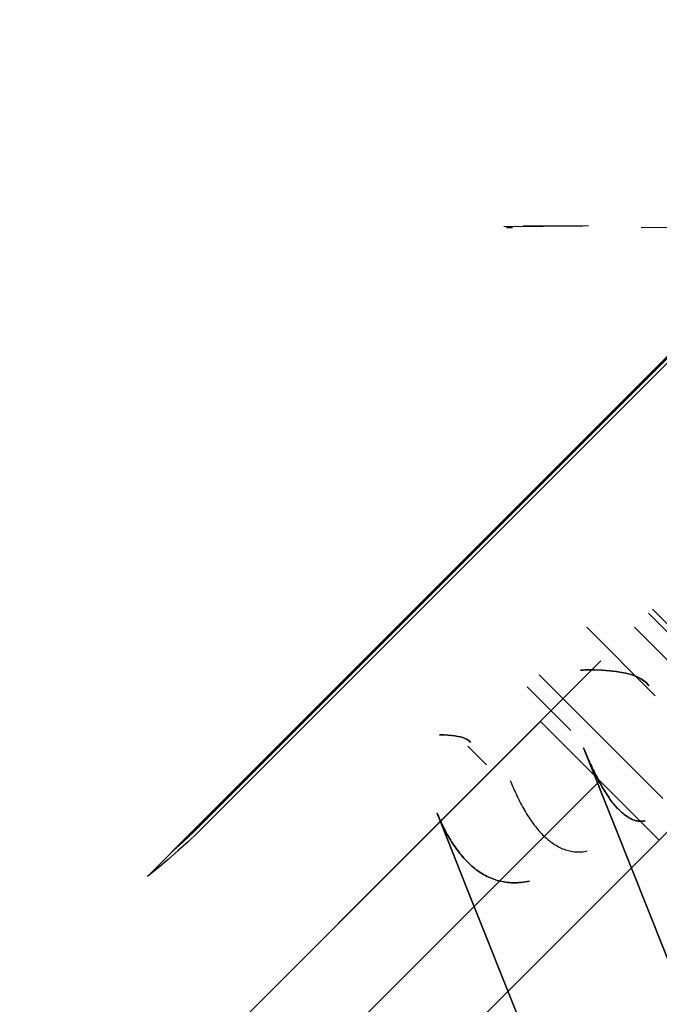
# Model space of a CAD drawing. Header units: millimetres. Extents: x -1690 to 192, y -898 to 54.
# Tile 80 of 256: x -1647.18 to -1641.47, y -10.48 to -1.7. Entities that reach past the tile are written whole.
import ezdxf

# ---------------------------------------------------------------- set-up
doc = ezdxf.new("R2010")
doc.units = ezdxf.units.MM
doc.header["$MEASUREMENT"] = 0
doc.layers.add('OVIDIO 186x93x72h', color=7, linetype='Continuous')

msp = doc.modelspace()

# ---------------------------------------------------------------- linework, layer by layer
at = {"layer": 'OVIDIO 186x93x72h', "extrusion": (0.202852, -0.108979, 0.973126)}
for points in [[(-750.5095, 1609.817), (-750.5095, 1449.1612)], [(-750.5095, 1449.1612), (-750.5095, 1609.817)], [(-750.805, 1609.817), (-750.805, 1449.1612)], [(-751.1005, 1609.817), (-751.1005, 1449.1612)], [(-751.1005, 1449.1612), (-751.1005, 1609.817)]]:
    msp.add_lwpolyline(points, dxfattribs=at)
at = {"layer": 'OVIDIO 186x93x72h', "extrusion": (0.235702, -0.235702, 0.942809)}
for points in [[(-1155.0728, 1376.7622), (-1155.0728, 1267.6844)], [(-1156.0215, 1267.6844), (-1156.0215, 1376.7622)], [(-1158.8675, 1267.6844), (-1158.8675, 1376.7622)], [(-1157.9188, 1376.7622), (-1157.9188, 1267.6844)]]:
    msp.add_lwpolyline(points, dxfattribs=at)
at = {"layer": 'OVIDIO 186x93x72h', "extrusion": (0.881185, 0.265561, 0.391139)}
for points in [[(466.3611, 1224.9267), (512.6813, 1285.045)], [(512.6813, 1285.045), (466.3611, 1224.9267)]]:
    msp.add_lwpolyline(points, dxfattribs=at)
at = {"layer": 'OVIDIO 186x93x72h', "extrusion": (0.881208, 0.265507, 0.391124)}
for points in [[(511.857, 1285.5698), (466.2373, 1226.3497)], [(466.2373, 1226.3497), (511.857, 1285.5698)]]:
    msp.add_lwpolyline(points, dxfattribs=at)
at = {"layer": 'OVIDIO 186x93x72h', "extrusion": (0.881274, 0.265352, 0.39108)}
msp.add_lwpolyline([(458.4009, 1206.8695), (502.7138, 1264.4246)], dxfattribs=at)
at = {"layer": 'OVIDIO 186x93x72h', "extrusion": (0.108979, -0.202852, 0.973126)}
for points in [[(-1465.2103, 960.73), (-1465.2103, 800.0741)], [(-1465.2103, 800.0741), (-1465.2103, 960.73)], [(-1464.9149, 960.73), (-1464.9149, 800.0741)], [(-1464.6194, 800.0741), (-1464.6194, 960.73)], [(-1464.6194, 960.73), (-1464.6194, 800.0741)]]:
    msp.add_lwpolyline(points, dxfattribs=at)
at = {"layer": 'OVIDIO 186x93x72h', "extrusion": (0.881275, 0.265352, 0.391079)}
for points in [[(466.2725, 1227.4749), (508.6562, 1282.5243)], [(508.6562, 1282.5243), (466.2725, 1227.4749)], [(466.0933, 1227.6125), (508.4771, 1282.6621)], [(508.4771, 1282.6621), (466.0933, 1227.6125)]]:
    msp.add_lwpolyline(points, dxfattribs=at)
at = {"layer": 'OVIDIO 186x93x72h', "extrusion": (0.046296, -0.021464, 0.998697)}
for points in [[(-670.086, 1436.9399), (-670.086, 1537.4512)], [(-671.5722, 1435.9717), (-671.5722, 1537.2761)]]:
    msp.add_lwpolyline(points, dxfattribs=at)
at = {"layer": 'OVIDIO 186x93x72h', "extrusion": (0.108986, -0.202861, 0.973124)}
for points in [[(-1462.7814, 944.1224), (-1462.7814, 886.7413)], [(-1462.7814, 886.7413), (-1462.7814, 944.1224)]]:
    msp.add_lwpolyline(points, dxfattribs=at)
at = {"layer": 'OVIDIO 186x93x72h', "extrusion": (0.108989, -0.202866, 0.973122)}
for points in [[(-1463.4927, 886.7471), (-1463.4927, 944.1282)], [(-1464.2057, 944.1282), (-1464.2057, 886.7471)], [(-1464.2057, 886.7471), (-1464.2057, 944.1282)]]:
    msp.add_lwpolyline(points, dxfattribs=at)
at = {"layer": 'OVIDIO 186x93x72h', "extrusion": (0.021464, -0.046296, 0.998697)}
for points in [[(-1501.069, 640.8013), (-1501.069, 742.1039)], [(-1502.5549, 641.7651), (-1502.5549, 742.2781)]]:
    msp.add_lwpolyline(points, dxfattribs=at)
at = {"layer": 'OVIDIO 186x93x72h'}
for points in [[(-1646.0377, -9.3353), (-1626.8675, 9.8349)], [(-1627.081, 9.6214), (-1645.8243, -9.1219)], [(-1641.5694, -6.9883), (-1640.5088, -8.049)], [(-1641.5338, -6.9527), (-1640.4731, -8.0133)], [(-1641.5098, -7.7247), (-1642.1199, -7.1146)], [(-1642.1199, -7.1146), (-1641.5098, -7.7247)], [(-1641.4418, -8.641), (-1642.5441, -7.5388)], [(-1642.2617, -8.0333), (-1642.6501, -7.6448)], [(-1651.7966, -17.2155), (-1642.5338, -7.9527)], [(-1642.5338, -7.9527), (-1651.7966, -17.2155)], [(-1641.4731, -9.0133), (-1642.5338, -7.9527)], [(-1642.5338, -7.9527), (-1641.4731, -9.0133)], [(-1643.1804, -8.175), (-1643.0136, -8.3418)], [(-1643.0136, -8.3418), (-1643.1804, -8.175)], [(-1651.2662, -17.7458), (-1642.0034, -8.483)], [(-1650.7359, -18.2761), (-1641.4731, -9.0133)], [(-1641.4731, -9.0133), (-1650.7359, -18.2761)]]:
    msp.add_lwpolyline(points, dxfattribs=at)
at = {"layer": 'OVIDIO 186x93x72h', "extrusion": (0.015219, 0.015219, 0.999768)}
for points in [[(-1651.5653, -16.7909), (-1642.1877, -7.4155)], [(-1650.5047, -17.8517), (-1641.1272, -8.4763)], [(-1651.5652, -16.7909), (-1651.3125, -16.5383)], [(-1651.3125, -16.5383), (-1651.5652, -16.7909)], [(-1651.9895, -16.7908), (-1653.0503, -17.8514)], [(-1653.0503, -17.8514), (-1651.9895, -16.7908)], [(-1651.5652, -16.7909), (-1651.57, -16.7956), (-1651.5749, -16.8001), (-1651.58, -16.8047), (-1651.5852, -16.8091), (-1651.5905, -16.8135), (-1651.596, -16.8177), (-1651.6016, -16.8219), (-1651.6074, -16.826), (-1651.6133, -16.8299), (-1651.6193, -16.8338), (-1651.6255, -16.8375), (-1651.6318, -16.8411), (-1651.6382, -16.8445), (-1651.6448, -16.8479), (-1651.6514, -16.851), (-1651.6582, -16.8541), (-1651.6651, -16.857), (-1651.6721, -16.8597), (-1651.6792, -16.8622), (-1651.6864, -16.8646), (-1651.6936, -16.8668), (-1651.701, -16.8689), (-1651.7084, -16.8707), (-1651.7159, -16.8724), (-1651.7235, -16.8739), (-1651.7311, -16.8751), (-1651.7387, -16.8762), (-1651.7464, -16.8771), (-1651.7541, -16.8778), (-1651.7619, -16.8783), (-1651.7696, -16.8786), (-1651.7774, -16.8787), (-1651.7851, -16.8786), (-1651.7929, -16.8783), (-1651.8006, -16.8778), (-1651.8084, -16.8771), (-1651.816, -16.8762), (-1651.8237, -16.8751), (-1651.8313, -16.8738), (-1651.8389, -16.8724), (-1651.8463, -16.8707), (-1651.8538, -16.8688), (-1651.8611, -16.8668), (-1651.8684, -16.8646), (-1651.8756, -16.8622), (-1651.8826, -16.8596), (-1651.8896, -16.8569), (-1651.8965, -16.854), (-1651.9033, -16.851), (-1651.91, -16.8478), (-1651.9165, -16.8445), (-1651.9229, -16.841), (-1651.9292, -16.8374), (-1651.9354, -16.8337), (-1651.9415, -16.8299), (-1651.9474, -16.8259), (-1651.9531, -16.8218), (-1651.9588, -16.8177), (-1651.9642, -16.8134), (-1651.9696, -16.8091), (-1651.9748, -16.8046), (-1651.9798, -16.8001), (-1651.9847, -16.7955), (-1651.9895, -16.7908)], [(-1651.9895, -16.7908), (-1651.9847, -16.7955), (-1651.9798, -16.8001), (-1651.9748, -16.8046), (-1651.9696, -16.8091), (-1651.9642, -16.8134), (-1651.9588, -16.8177), (-1651.9531, -16.8218), (-1651.9474, -16.8259), (-1651.9415, -16.8299), (-1651.9354, -16.8337), (-1651.9292, -16.8374), (-1651.9229, -16.841), (-1651.9165, -16.8445), (-1651.91, -16.8478), (-1651.9033, -16.851), (-1651.8965, -16.854), (-1651.8896, -16.8569), (-1651.8826, -16.8596), (-1651.8756, -16.8622), (-1651.8684, -16.8646), (-1651.8611, -16.8668), (-1651.8538, -16.8688), (-1651.8463, -16.8707), (-1651.8389, -16.8724), (-1651.8313, -16.8738), (-1651.8237, -16.8751), (-1651.816, -16.8762), (-1651.8084, -16.8771), (-1651.8006, -16.8778), (-1651.7929, -16.8783), (-1651.7851, -16.8786), (-1651.7774, -16.8787), (-1651.7696, -16.8786), (-1651.7619, -16.8783), (-1651.7541, -16.8778), (-1651.7464, -16.8771), (-1651.7387, -16.8762), (-1651.7311, -16.8751), (-1651.7235, -16.8739), (-1651.7159, -16.8724), (-1651.7084, -16.8707), (-1651.701, -16.8689), (-1651.6936, -16.8668), (-1651.6864, -16.8646), (-1651.6792, -16.8622), (-1651.6721, -16.8597), (-1651.6651, -16.857), (-1651.6582, -16.8541), (-1651.6514, -16.851), (-1651.6448, -16.8479), (-1651.6382, -16.8445), (-1651.6318, -16.8411), (-1651.6255, -16.8375), (-1651.6193, -16.8338), (-1651.6133, -16.8299), (-1651.6074, -16.826), (-1651.6016, -16.8219), (-1651.596, -16.8177), (-1651.5905, -16.8135), (-1651.5852, -16.8091), (-1651.58, -16.8047), (-1651.5749, -16.8001), (-1651.57, -16.7956), (-1651.5652, -16.7909)], [(-1651.6761, -17.1043), (-1652.386, -17.814)], [(-1651.141, -17.2152), (-1652.2434, -18.3174)], [(-1653.0503, -17.8514), (-1653.0217, -17.8793), (-1652.9923, -17.9069), (-1652.962, -17.934), (-1652.9308, -17.9606), (-1652.8987, -17.9867), (-1652.8658, -18.0123), (-1652.8321, -18.0374), (-1652.7975, -18.0618), (-1652.762, -18.0855), (-1652.7258, -18.1086), (-1652.6888, -18.1309), (-1652.651, -18.1525), (-1652.6124, -18.1733), (-1652.5731, -18.1933), (-1652.5331, -18.2124), (-1652.4925, -18.2306), (-1652.4511, -18.2479), (-1652.4092, -18.2642), (-1652.3666, -18.2795), (-1652.3236, -18.2939), (-1652.2799, -18.3071), (-1652.2359, -18.3194), (-1652.1913, -18.3305), (-1652.1464, -18.3405), (-1652.1011, -18.3494), (-1652.0555, -18.3571), (-1652.0096, -18.3637), (-1651.9634, -18.3691), (-1651.9171, -18.3733), (-1651.8707, -18.3763), (-1651.8241, -18.3781), (-1651.7775, -18.3787), (-1651.731, -18.3781), (-1651.6844, -18.3763), (-1651.638, -18.3733), (-1651.5916, -18.3691), (-1651.5455, -18.3637), (-1651.4996, -18.3572), (-1651.454, -18.3495), (-1651.4087, -18.3406), (-1651.3638, -18.3306), (-1651.3192, -18.3195), (-1651.2751, -18.3073), (-1651.2315, -18.294), (-1651.1884, -18.2797), (-1651.1459, -18.2643), (-1651.1039, -18.248), (-1651.0626, -18.2308), (-1651.0219, -18.2126), (-1650.9819, -18.1935), (-1650.9426, -18.1735), (-1650.9041, -18.1527), (-1650.8663, -18.1311), (-1650.8292, -18.1088), (-1650.793, -18.0857), (-1650.7576, -18.062), (-1650.723, -18.0376), (-1650.6892, -18.0126), (-1650.6563, -17.987), (-1650.6242, -17.9609), (-1650.593, -17.9342), (-1650.5627, -17.9071), (-1650.5333, -17.8796), (-1650.5047, -17.8517)], [(-1650.5047, -17.8517), (-1650.5333, -17.8796), (-1650.5627, -17.9071), (-1650.593, -17.9342), (-1650.6242, -17.9609), (-1650.6563, -17.987), (-1650.6892, -18.0126), (-1650.723, -18.0376), (-1650.7576, -18.062), (-1650.793, -18.0857), (-1650.8292, -18.1088), (-1650.8663, -18.1311), (-1650.9041, -18.1527), (-1650.9426, -18.1735), (-1650.9819, -18.1935), (-1651.0219, -18.2126), (-1651.0626, -18.2308), (-1651.1039, -18.248), (-1651.1459, -18.2643), (-1651.1884, -18.2797), (-1651.2315, -18.294), (-1651.2751, -18.3073), (-1651.3192, -18.3195), (-1651.3638, -18.3306), (-1651.4087, -18.3406), (-1651.454, -18.3495), (-1651.4996, -18.3572), (-1651.5455, -18.3637), (-1651.5916, -18.3691), (-1651.638, -18.3733), (-1651.6844, -18.3763), (-1651.731, -18.3781), (-1651.7775, -18.3787), (-1651.8241, -18.3781), (-1651.8707, -18.3763), (-1651.9171, -18.3733), (-1651.9634, -18.3691), (-1652.0096, -18.3637), (-1652.0555, -18.3571), (-1652.1011, -18.3494), (-1652.1464, -18.3405), (-1652.1913, -18.3305), (-1652.2359, -18.3194), (-1652.2799, -18.3071), (-1652.3236, -18.2939), (-1652.3666, -18.2795), (-1652.4092, -18.2642), (-1652.4511, -18.2479), (-1652.4925, -18.2306), (-1652.5331, -18.2124), (-1652.5731, -18.1933), (-1652.6124, -18.1733), (-1652.651, -18.1525), (-1652.6888, -18.1309), (-1652.7258, -18.1086), (-1652.762, -18.0855), (-1652.7975, -18.0618), (-1652.8321, -18.0374), (-1652.8658, -18.0123), (-1652.8987, -17.9867), (-1652.9308, -17.9606), (-1652.962, -17.934), (-1652.9923, -17.9069), (-1653.0217, -17.8793), (-1653.0503, -17.8514)]]:
    msp.add_lwpolyline(points, dxfattribs=at)
at = {"layer": 'OVIDIO 186x93x72h', "extrusion": (0.999884, -0.000231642, -0.015217)}
for points in [[(-10.6274, -27.6557), (-3.1701, 462.1775)], [(-11.6878, -27.6395), (-4.2305, 462.1924)], [(-17.6861, -27.7657), (-7.5829, 635.8654)], [(-8.5557, 635.8802), (-18.6595, -27.7843)], [(-18.6595, -27.7843), (-8.5557, 635.8802)], [(-19.1863, -27.7647), (-9.0827, 635.8882)]]:
    msp.add_lwpolyline(points, dxfattribs=at)
at = {"layer": 'OVIDIO 186x93x72h', "extrusion": (-0.707107, 0.707107, 0)}
for points in [[(1167.0701, -2.6264), (1167.0258, -2.6259), (1166.981, -2.6244), (1166.9359, -2.6219), (1166.8904, -2.6183), (1166.8447, -2.6137), (1166.7988, -2.6079), (1166.7526, -2.601), (1166.7062, -2.593), (1166.6597, -2.5839), (1166.6131, -2.5735), (1166.5665, -2.562), (1166.5198, -2.5492), (1166.4732, -2.5353), (1166.4266, -2.5201), (1166.3802, -2.5036), (1166.334, -2.486), (1166.2879, -2.4671), (1166.2421, -2.447), (1166.1967, -2.4256), (1166.1516, -2.403), (1166.1069, -2.3792), (1166.0626, -2.3541), (1166.0189, -2.3279), (1165.9757, -2.3004), (1165.9332, -2.2718), (1165.8912, -2.242), (1165.85, -2.2111), (1165.8095, -2.1791), (1165.7699, -2.146), (1165.731, -2.1119), (1165.693, -2.0768), (1165.6559, -2.0406), (1165.6198, -2.0036), (1165.5847, -1.9656), (1165.5505, -1.9267), (1165.5174, -1.887), (1165.4854, -1.8465), (1165.4545, -1.8053), (1165.4248, -1.7634), (1165.3962, -1.7208), (1165.3687, -1.6777), (1165.3425, -1.6339), (1165.3174, -1.5897), (1165.2936, -1.545), (1165.271, -1.4999), (1165.2496, -1.4544), (1165.2295, -1.4087), (1165.2106, -1.3626), (1165.1929, -1.3163), (1165.1765, -1.2699), (1165.1613, -1.2234), (1165.1473, -1.1767), (1165.1346, -1.1301), (1165.1231, -1.0834), (1165.1127, -1.0368), (1165.1035, -0.9903), (1165.0955, -0.944), (1165.0886, -0.8978), (1165.0829, -0.8518), (1165.0782, -0.8061), (1165.0747, -0.7607), (1165.0721, -0.7156), (1165.0706, -0.6708), (1165.0701, -0.6264)], [(1165.0701, -0.6264), (1165.0706, -0.6708), (1165.0721, -0.7156), (1165.0747, -0.7607), (1165.0782, -0.8061), (1165.0829, -0.8518), (1165.0886, -0.8978), (1165.0955, -0.944), (1165.1035, -0.9903), (1165.1127, -1.0368), (1165.1231, -1.0834), (1165.1346, -1.1301), (1165.1473, -1.1767), (1165.1613, -1.2234), (1165.1765, -1.2699), (1165.1929, -1.3163), (1165.2106, -1.3626), (1165.2295, -1.4087), (1165.2496, -1.4544), (1165.271, -1.4999), (1165.2936, -1.545), (1165.3174, -1.5897), (1165.3425, -1.6339), (1165.3687, -1.6777), (1165.3962, -1.7208), (1165.4248, -1.7634), (1165.4545, -1.8053), (1165.4854, -1.8465), (1165.5174, -1.887), (1165.5505, -1.9267), (1165.5847, -1.9656), (1165.6198, -2.0036), (1165.6559, -2.0406), (1165.693, -2.0768), (1165.731, -2.1119), (1165.7699, -2.146), (1165.8095, -2.1791), (1165.85, -2.2111), (1165.8912, -2.242), (1165.9332, -2.2718), (1165.9757, -2.3004), (1166.0189, -2.3279), (1166.0626, -2.3541), (1166.1069, -2.3792), (1166.1516, -2.403), (1166.1967, -2.4256), (1166.2421, -2.447), (1166.2879, -2.4671), (1166.334, -2.486), (1166.3802, -2.5036), (1166.4266, -2.5201), (1166.4732, -2.5353), (1166.5198, -2.5492), (1166.5665, -2.562), (1166.6131, -2.5735), (1166.6597, -2.5839), (1166.7062, -2.593), (1166.7526, -2.601), (1166.7988, -2.6079), (1166.8447, -2.6137), (1166.8904, -2.6183), (1166.9359, -2.6219), (1166.981, -2.6244), (1167.0258, -2.6259), (1167.0701, -2.6264)], [(1165.0701, -0.6264), (1165.0708, -0.6765), (1165.0727, -0.7267), (1165.0758, -0.7769), (1165.0802, -0.827), (1165.0859, -0.8771), (1165.0929, -0.927), (1165.1011, -0.9767), (1165.1105, -1.0262), (1165.1212, -1.0754), (1165.1331, -1.1243), (1165.1462, -1.1729), (1165.1606, -1.221), (1165.1761, -1.2687), (1165.1927, -1.3158), (1165.2105, -1.3625), (1165.2294, -1.4085), (1165.2494, -1.4539), (1165.2704, -1.4987), (1165.2924, -1.5428), (1165.3155, -1.5861), (1165.3394, -1.6288), (1165.3644, -1.6706), (1165.3901, -1.7116), (1165.4168, -1.7518), (1165.4442, -1.7911), (1165.4725, -1.8295), (1165.5014, -1.867), (1165.5311, -1.9036), (1165.5614, -1.9393), (1165.5924, -1.9741), (1165.6239, -2.0078), (1165.6559, -2.0406), (1165.6887, -2.0727), (1165.7225, -2.1042), (1165.7572, -2.1352), (1165.7929, -2.1655), (1165.8295, -2.1951), (1165.8671, -2.2241), (1165.9055, -2.2523), (1165.9448, -2.2798), (1165.985, -2.3064), (1166.026, -2.3322), (1166.0678, -2.3571), (1166.1104, -2.3811), (1166.1538, -2.4041), (1166.1979, -2.4262), (1166.2426, -2.4472), (1166.2881, -2.4672), (1166.3341, -2.4861), (1166.3807, -2.5038), (1166.4279, -2.5205), (1166.4756, -2.536), (1166.5237, -2.5503), (1166.5722, -2.5634), (1166.6211, -2.5754), (1166.6704, -2.5861), (1166.7199, -2.5955), (1166.7696, -2.6037), (1166.8195, -2.6107), (1166.8696, -2.6163), (1166.9197, -2.6208), (1166.9699, -2.6239), (1167.02, -2.6258), (1167.0701, -2.6264)]]:
    msp.add_lwpolyline(points, dxfattribs=at)
at = {"layer": 'OVIDIO 186x93x72h', "extrusion": (-0.000231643, 0.999884, -0.015217)}
for points in [[(1652.2249, -2.8839), (1642.1215, 660.7499)], [(1642.1215, 660.7499), (1652.2249, -2.8839)], [(1641.6973, 660.7435), (1651.8005, -2.8823)], [(1651.8005, -2.8823), (1641.6973, 660.7435)]]:
    msp.add_lwpolyline(points, dxfattribs=at)
at = {"layer": 'OVIDIO 186x93x72h', "extrusion": (9.85324e-08, -9.85311e-08, 1)}
for points in [[(-1640.6351, -8.1752), (-1641.6958, -7.1146)], [(-1641.6958, -7.1146), (-1640.6351, -8.1752)]]:
    msp.add_lwpolyline(points, dxfattribs=at)
at = {"layer": 'OVIDIO 186x93x72h', "extrusion": (-0.276089, -0.12261, 0.953279)}
for points in [[(-659.6628, -1232.7894), (-659.6628, -1234.2894)], [(-659.6628, -1234.2894), (-659.6628, -1232.7894)], [(-659.6523, -1232.7902), (-659.6523, -1234.2902)], [(-659.5142, -1232.7903), (-659.5142, -1234.2903)], [(-659.0168, -1232.7903), (-659.0168, -1234.2903)], [(-659.0168, -1234.2903), (-659.0168, -1232.7903)], [(-658.0429, -1231.3857), (-658.0429, -1233.7084)]]:
    msp.add_lwpolyline(points, dxfattribs=at)
at = {"layer": 'OVIDIO 186x93x72h', "extrusion": (-0.276197, -0.122706, 0.953236)}
for points in [[(-659.8622, -1232.5426), (-659.8622, -1234.0426)], [(-659.8622, -1234.0426), (-659.8622, -1232.5426)]]:
    msp.add_lwpolyline(points, dxfattribs=at)
at = {"layer": 'OVIDIO 186x93x72h', "extrusion": (-0.276068, -0.12261, 0.953286)}
for points in [[(-659.5145, -1232.8788), (-659.5145, -1234.4702)], [(-659.3591, -1233.2715), (-659.3591, -1234.8139)]]:
    msp.add_lwpolyline(points, dxfattribs=at)
at = {"layer": 'OVIDIO 186x93x72h', "extrusion": (0.871231, 0.386909, 0.302091)}
for points in [[(659.0151, 1088.8776), (659.0329, 1088.875), (659.0507, 1088.872), (659.0685, 1088.8686), (659.0863, 1088.8647), (659.104, 1088.8603), (659.1217, 1088.8556), (659.1393, 1088.8503), (659.1569, 1088.8446), (659.1743, 1088.8385), (659.1916, 1088.832), (659.2088, 1088.825), (659.2258, 1088.8175), (659.2427, 1088.8096), (659.2594, 1088.8013), (659.2758, 1088.7926), (659.2921, 1088.7835), (659.3081, 1088.774), (659.3239, 1088.7641), (659.3394, 1088.7538), (659.3547, 1088.7431), (659.3696, 1088.732), (659.3843, 1088.7207), (659.3986, 1088.7089), (659.4126, 1088.6969), (659.4263, 1088.6845), (659.4396, 1088.6719), (659.4526, 1088.6589), (659.4652, 1088.6457), (659.4775, 1088.6323), (659.4893, 1088.6186), (659.5008, 1088.6046), (659.5119, 1088.5905), (659.5227, 1088.5761), (659.5331, 1088.5614), (659.5433, 1088.5464), (659.5531, 1088.531), (659.5626, 1088.5154), (659.5717, 1088.4995), (659.5804, 1088.4833), (659.5888, 1088.4669), (659.5968, 1088.4502), (659.6044, 1088.4333), (659.6115, 1088.4162), (659.6183, 1088.3989), (659.6246, 1088.3814), (659.6305, 1088.3638), (659.636, 1088.346), (659.641, 1088.328), (659.6456, 1088.3099), (659.6497, 1088.2918), (659.6534, 1088.2735), (659.6566, 1088.2552), (659.6594, 1088.2368), (659.6617, 1088.2184), (659.6635, 1088.2), (659.6649, 1088.1815), (659.6658, 1088.1631), (659.6662, 1088.1447), (659.6663, 1088.1264), (659.6658, 1088.1081), (659.6649, 1088.09), (659.6636, 1088.0719), (659.6619, 1088.0539), (659.6597, 1088.0361)], [(659.6597, 1088.0361), (659.6619, 1088.0539), (659.6636, 1088.0719), (659.6649, 1088.09), (659.6658, 1088.1081), (659.6663, 1088.1264), (659.6662, 1088.1447), (659.6658, 1088.1631), (659.6649, 1088.1815), (659.6635, 1088.2), (659.6617, 1088.2184), (659.6594, 1088.2368), (659.6566, 1088.2552), (659.6534, 1088.2735), (659.6497, 1088.2918), (659.6456, 1088.3099), (659.641, 1088.328), (659.636, 1088.346), (659.6305, 1088.3638), (659.6246, 1088.3814), (659.6183, 1088.3989), (659.6115, 1088.4162), (659.6044, 1088.4333), (659.5968, 1088.4502), (659.5888, 1088.4669), (659.5804, 1088.4833), (659.5717, 1088.4995), (659.5626, 1088.5154), (659.5531, 1088.531), (659.5433, 1088.5464), (659.5331, 1088.5614), (659.5227, 1088.5761), (659.5119, 1088.5905), (659.5008, 1088.6046), (659.4893, 1088.6186), (659.4775, 1088.6323), (659.4652, 1088.6457), (659.4526, 1088.6589), (659.4396, 1088.6719), (659.4263, 1088.6845), (659.4126, 1088.6969), (659.3986, 1088.7089), (659.3843, 1088.7207), (659.3696, 1088.732), (659.3547, 1088.7431), (659.3394, 1088.7538), (659.3239, 1088.7641), (659.3081, 1088.774), (659.2921, 1088.7835), (659.2758, 1088.7926), (659.2594, 1088.8013), (659.2427, 1088.8096), (659.2258, 1088.8175), (659.2088, 1088.825), (659.1916, 1088.832), (659.1743, 1088.8385), (659.1569, 1088.8446), (659.1393, 1088.8503), (659.1217, 1088.8556), (659.104, 1088.8603), (659.0863, 1088.8647), (659.0685, 1088.8686), (659.0507, 1088.872), (659.0329, 1088.875), (659.0151, 1088.8776)]]:
    msp.add_lwpolyline(points, dxfattribs=at)
at = {"layer": 'OVIDIO 186x93x72h', "extrusion": (-0.23831, 0.962875, 0.126807)}
for points in [[(1596.9858, 608.4768), (1595.3201, 607.6234)], [(1595.3201, 607.6234), (1596.9858, 608.4768)]]:
    msp.add_lwpolyline(points, dxfattribs=at)
at = {"layer": 'OVIDIO 186x93x72h', "extrusion": (0.998758, 0.003996, 0.049658)}
for points in [[(-1.067, 742.7402), (-1.1565, 741.6291)], [(-1.1565, 741.6291), (-1.067, 742.7402)]]:
    msp.add_lwpolyline(points, dxfattribs=at)
at = {"layer": 'OVIDIO 186x93x72h', "extrusion": (0.018371, 0.007538, 0.999803)}
for points in [[(616.0098, 1536.0107), (616.0098, 1534.3849)], [(616.0098, 1534.3849), (616.0098, 1536.0107)]]:
    msp.add_lwpolyline(points, dxfattribs=at)
at = {"layer": 'OVIDIO 186x93x72h', "extrusion": (0.871231, 0.38691, 0.30209)}
msp.add_lwpolyline([(659.6631, 1088.0332), (659.6652, 1088.0511), (659.667, 1088.0692), (659.6683, 1088.0874), (659.6691, 1088.1057), (659.6695, 1088.124), (659.6695, 1088.1424), (659.669, 1088.1609), (659.6681, 1088.1794), (659.6667, 1088.1979), (659.6648, 1088.2164), (659.6625, 1088.2349), (659.6597, 1088.2533), (659.6564, 1088.2717), (659.6527, 1088.29), (659.6486, 1088.3082), (659.6439, 1088.3263), (659.6389, 1088.3443), (659.6333, 1088.3622), (659.6274, 1088.3799), (659.621, 1088.3974), (659.6142, 1088.4147), (659.607, 1088.4318), (659.5994, 1088.4488), (659.5913, 1088.4654), (659.5829, 1088.4819), (659.5741, 1088.498), (659.565, 1088.5139), (659.5555, 1088.5295), (659.5456, 1088.5449), (659.5355, 1088.5599), (659.525, 1088.5746), (659.5142, 1088.589), (659.5031, 1088.603), (659.4916, 1088.6169), (659.4798, 1088.6306), (659.4675, 1088.644), (659.4549, 1088.6571), (659.442, 1088.6701), (659.4286, 1088.6827), (659.415, 1088.695), (659.4009, 1088.707), (659.3866, 1088.7187), (659.372, 1088.7301), (659.357, 1088.7411), (659.3418, 1088.7518), (659.3263, 1088.7621), (659.3105, 1088.772), (659.2944, 1088.7815), (659.2782, 1088.7906), (659.2617, 1088.7993), (659.245, 1088.8076), (659.2281, 1088.8155), (659.2111, 1088.8229), (659.1939, 1088.8299), (659.1765, 1088.8365), (659.159, 1088.8426), (659.1415, 1088.8483), (659.1238, 1088.8535), (659.106, 1088.8583), (659.0883, 1088.8627), (659.0704, 1088.8666), (659.0526, 1088.87), (659.0347, 1088.873), (659.0168, 1088.8755)], dxfattribs=at)
at = {"layer": 'OVIDIO 186x93x72h', "extrusion": (-0.000995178, 0.999995, 0.002882)}
for points in [[(1642.838, 664.5757), (1642.7847, 664.4216)], [(1641.6363, 665.1801), (1640.9627, 663.2293)]]:
    msp.add_lwpolyline(points, dxfattribs=at)
at = {"layer": 'OVIDIO 186x93x72h', "extrusion": (-0.000993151, 0.999995, 0.002876)}
for points in [[(1642.8613, 664.3951), (1642.1598, 662.3637)], [(1642.6905, 662.6478), (1642.1073, 660.9589)]]:
    msp.add_lwpolyline(points, dxfattribs=at)
at = {"layer": 'OVIDIO 186x93x72h', "extrusion": (-0.009374, 0.99956, 0.028155)}
for points in [[(1643.4872, 663.8642), (1643.4357, 663.7096)], [(1643.4357, 663.7096), (1643.4872, 663.8642)]]:
    msp.add_lwpolyline(points, dxfattribs=at)
at = {"layer": 'OVIDIO 186x93x72h', "extrusion": (0.871231, 0.386908, 0.302091)}
for points in [[(659.6594, 1088.0365), (659.6616, 1088.0543), (659.6633, 1088.0723), (659.6646, 1088.0904), (659.6655, 1088.1085), (659.6659, 1088.1268), (659.6659, 1088.1451), (659.6654, 1088.1635), (659.6645, 1088.1819), (659.6632, 1088.2003), (659.6613, 1088.2188), (659.659, 1088.2372), (659.6563, 1088.2556), (659.6531, 1088.2739), (659.6494, 1088.2922), (659.6453, 1088.3103), (659.6407, 1088.3284), (659.6357, 1088.3463), (659.6302, 1088.3642), (659.6243, 1088.3818), (659.618, 1088.3993), (659.6112, 1088.4166), (659.604, 1088.4337), (659.5964, 1088.4506), (659.5884, 1088.4673), (659.5801, 1088.4837), (659.5713, 1088.4999), (659.5622, 1088.5158), (659.5527, 1088.5314), (659.5429, 1088.5467), (659.5328, 1088.5618), (659.5223, 1088.5765), (659.5116, 1088.5909), (659.5005, 1088.605), (659.489, 1088.619), (659.4771, 1088.6327), (659.4649, 1088.6461), (659.4523, 1088.6593), (659.4393, 1088.6723), (659.4259, 1088.6849), (659.4123, 1088.6973), (659.3983, 1088.7093), (659.3839, 1088.7211), (659.3693, 1088.7324), (659.3543, 1088.7435), (659.3391, 1088.7541), (659.3236, 1088.7645), (659.3078, 1088.7744), (659.2918, 1088.7839), (659.2755, 1088.793), (659.259, 1088.8017), (659.2424, 1088.81), (659.2255, 1088.8179), (659.2085, 1088.8253), (659.1913, 1088.8324), (659.174, 1088.8389), (659.1565, 1088.845), (659.139, 1088.8507), (659.1214, 1088.856), (659.1037, 1088.8607), (659.0859, 1088.8651), (659.0682, 1088.869), (659.0504, 1088.8724), (659.0325, 1088.8754), (659.0148, 1088.878)], [(659.0148, 1088.878), (659.0325, 1088.8754), (659.0504, 1088.8724), (659.0682, 1088.869), (659.0859, 1088.8651), (659.1037, 1088.8607), (659.1214, 1088.856), (659.139, 1088.8507), (659.1565, 1088.845), (659.174, 1088.8389), (659.1913, 1088.8324), (659.2085, 1088.8253), (659.2255, 1088.8179), (659.2424, 1088.81), (659.259, 1088.8017), (659.2755, 1088.793), (659.2918, 1088.7839), (659.3078, 1088.7744), (659.3236, 1088.7645), (659.3391, 1088.7541), (659.3543, 1088.7435), (659.3693, 1088.7324), (659.3839, 1088.7211), (659.3983, 1088.7093), (659.4123, 1088.6973), (659.4259, 1088.6849), (659.4393, 1088.6723), (659.4523, 1088.6593), (659.4649, 1088.6461), (659.4771, 1088.6327), (659.489, 1088.619), (659.5005, 1088.605), (659.5116, 1088.5909), (659.5223, 1088.5765), (659.5328, 1088.5618), (659.5429, 1088.5467), (659.5527, 1088.5314), (659.5622, 1088.5158), (659.5713, 1088.4999), (659.5801, 1088.4837), (659.5884, 1088.4673), (659.5964, 1088.4506), (659.604, 1088.4337), (659.6112, 1088.4166), (659.618, 1088.3993), (659.6243, 1088.3818), (659.6302, 1088.3642), (659.6357, 1088.3463), (659.6407, 1088.3284), (659.6453, 1088.3103), (659.6494, 1088.2922), (659.6531, 1088.2739), (659.6563, 1088.2556), (659.659, 1088.2372), (659.6613, 1088.2188), (659.6632, 1088.2003), (659.6645, 1088.1819), (659.6654, 1088.1635), (659.6659, 1088.1451), (659.6659, 1088.1268), (659.6655, 1088.1085), (659.6646, 1088.0904), (659.6633, 1088.0723), (659.6616, 1088.0543), (659.6594, 1088.0365)]]:
    msp.add_lwpolyline(points, dxfattribs=at)
at = {"layer": 'OVIDIO 186x93x72h', "extrusion": (0.997294, 0.007645, 0.073113)}
for points in [[(4.2522, 779.3184), (4.4544, 781.2475)], [(4.4544, 781.2475), (4.2522, 779.3184)]]:
    msp.add_lwpolyline(points, dxfattribs=at)
at = {"layer": 'OVIDIO 186x93x72h', "extrusion": (0.999884, -0.000231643, -0.015217)}
for points in [[(-18.6586, -27.7456), (-8.5554, 635.8802)], [(-8.5554, 635.8802), (-18.6586, -27.7456)]]:
    msp.add_lwpolyline(points, dxfattribs=at)
at = {"layer": 'OVIDIO 186x93x72h', "extrusion": (-0.366639, 0.922113, -0.123629)}
for points in [[(1528.7066, 734.0551), (1528.6737, 734.0165), (1528.6392, 733.9786), (1528.6031, 733.9417), (1528.5654, 733.9057), (1528.546, 733.8881), (1528.5262, 733.8708), (1528.506, 733.8538), (1528.4855, 733.837), (1528.4646, 733.8206), (1528.4434, 733.8045), (1528.4218, 733.7888), (1528.3999, 733.7734), (1528.3776, 733.7583), (1528.355, 733.7436), (1528.3321, 733.7293), (1528.3089, 733.7154), (1528.2854, 733.7019), (1528.2617, 733.6887), (1528.2376, 733.676), (1528.2133, 733.6637), (1528.1887, 733.6518), (1528.1639, 733.6404), (1528.1389, 733.6294), (1528.1136, 733.6189), (1528.0882, 733.6088), (1528.0625, 733.5992), (1528.0367, 733.59), (1528.0107, 733.5813), (1527.9845, 733.5731), (1527.9583, 733.5654), (1527.9318, 733.5581), (1527.9053, 733.5514), (1527.8787, 733.5451), (1527.8519, 733.5393), (1527.8251, 733.5341), (1527.7983, 733.5293), (1527.7714, 733.525), (1527.7444, 733.5212), (1527.7175, 733.5179), (1527.6905, 733.5151), (1527.6636, 733.5127), (1527.6366, 733.5109), (1527.6097, 733.5096), (1527.5829, 733.5087), (1527.5561, 733.5083), (1527.5293, 733.5084), (1527.5027, 733.509), (1527.4761, 733.5101), (1527.4497, 733.5116), (1527.4234, 733.5135), (1527.3972, 733.516), (1527.3712, 733.5188), (1527.3195, 733.5259), (1527.2686, 733.5346), (1527.2185, 733.5451), (1527.1691, 733.5571)], [(1527.1691, 733.5571), (1527.2185, 733.5451), (1527.2686, 733.5346), (1527.3195, 733.5259), (1527.3712, 733.5188), (1527.3972, 733.516), (1527.4234, 733.5135), (1527.4497, 733.5116), (1527.4761, 733.5101), (1527.5027, 733.509), (1527.5293, 733.5084), (1527.5561, 733.5083), (1527.5829, 733.5087), (1527.6097, 733.5096), (1527.6366, 733.5109), (1527.6636, 733.5127), (1527.6905, 733.5151), (1527.7175, 733.5179), (1527.7444, 733.5212), (1527.7714, 733.525), (1527.7983, 733.5293), (1527.8251, 733.5341), (1527.8519, 733.5393), (1527.8787, 733.5451), (1527.9053, 733.5514), (1527.9318, 733.5581), (1527.9583, 733.5654), (1527.9845, 733.5731), (1528.0107, 733.5813), (1528.0367, 733.59), (1528.0625, 733.5992), (1528.0882, 733.6088), (1528.1136, 733.6189), (1528.1389, 733.6294), (1528.1639, 733.6404), (1528.1887, 733.6518), (1528.2133, 733.6637), (1528.2376, 733.676), (1528.2617, 733.6887), (1528.2854, 733.7019), (1528.3089, 733.7154), (1528.3321, 733.7293), (1528.355, 733.7436), (1528.3776, 733.7583), (1528.3999, 733.7734), (1528.4218, 733.7888), (1528.4434, 733.8045), (1528.4646, 733.8206), (1528.4855, 733.837), (1528.506, 733.8538), (1528.5262, 733.8708), (1528.546, 733.8881), (1528.5654, 733.9057), (1528.6031, 733.9417), (1528.6392, 733.9786), (1528.6737, 734.0165), (1528.7066, 734.0551)], [(1529.8648, 733.1019), (1529.799, 733.0247), (1529.73, 732.949), (1529.6577, 732.8751), (1529.5824, 732.8031), (1529.5436, 732.7679), (1529.504, 732.7333), (1529.4636, 732.6992), (1529.4226, 732.6658), (1529.3808, 732.6329), (1529.3383, 732.6008), (1529.2951, 732.5692), (1529.2513, 732.5384), (1529.2068, 732.5083), (1529.1616, 732.4789), (1529.1158, 732.4503), (1529.0694, 732.4225), (1529.0224, 732.3954), (1528.9749, 732.3691), (1528.9268, 732.3437), (1528.8782, 732.3191), (1528.829, 732.2954), (1528.7794, 732.2725), (1528.7293, 732.2505), (1528.6788, 732.2294), (1528.6279, 732.2093), (1528.5766, 732.19), (1528.525, 732.1717), (1528.473, 732.1543), (1528.4207, 732.1379), (1528.3681, 732.1225), (1528.3152, 732.108), (1528.2622, 732.0945), (1528.2089, 732.0819), (1528.1554, 732.0704), (1528.1018, 732.0598), (1528.0481, 732.0502), (1527.9943, 732.0416), (1527.9404, 732.034), (1527.8865, 732.0274), (1527.8326, 732.0218), (1527.7787, 732.0172), (1527.7248, 732.0135), (1527.671, 732.0108), (1527.6173, 732.0091), (1527.5637, 732.0084), (1527.5102, 732.0086), (1527.4569, 732.0097), (1527.4038, 732.0118), (1527.351, 732.0148), (1527.2983, 732.0188), (1527.246, 732.0236), (1527.1939, 732.0293), (1527.0906, 732.0435), (1526.9888, 732.061), (1526.8885, 732.0818), (1526.7899, 732.1058)], [(1526.7899, 732.1058), (1526.8885, 732.0818), (1526.9888, 732.061), (1527.0906, 732.0435), (1527.1939, 732.0293), (1527.246, 732.0236), (1527.2983, 732.0188), (1527.351, 732.0148), (1527.4038, 732.0118), (1527.4569, 732.0097), (1527.5102, 732.0086), (1527.5637, 732.0084), (1527.6173, 732.0091), (1527.671, 732.0108), (1527.7248, 732.0135), (1527.7787, 732.0172), (1527.8326, 732.0218), (1527.8865, 732.0274), (1527.9404, 732.034), (1527.9943, 732.0416), (1528.0481, 732.0502), (1528.1018, 732.0598), (1528.1554, 732.0704), (1528.2089, 732.0819), (1528.2622, 732.0945), (1528.3152, 732.108), (1528.3681, 732.1225), (1528.4207, 732.1379), (1528.473, 732.1543), (1528.525, 732.1717), (1528.5766, 732.19), (1528.6279, 732.2093), (1528.6788, 732.2294), (1528.7293, 732.2505), (1528.7794, 732.2725), (1528.829, 732.2954), (1528.8782, 732.3191), (1528.9268, 732.3437), (1528.9749, 732.3691), (1529.0224, 732.3954), (1529.0694, 732.4225), (1529.1158, 732.4503), (1529.1616, 732.4789), (1529.2068, 732.5083), (1529.2513, 732.5384), (1529.2951, 732.5692), (1529.3383, 732.6008), (1529.3808, 732.6329), (1529.4226, 732.6658), (1529.4636, 732.6992), (1529.504, 732.7333), (1529.5436, 732.7679), (1529.5824, 732.8031), (1529.6577, 732.8751), (1529.73, 732.949), (1529.799, 733.0247), (1529.8648, 733.1019)]]:
    msp.add_lwpolyline(points, dxfattribs=at)
at = {"layer": 'OVIDIO 186x93x72h', "extrusion": (-0.345247, 0.923255, -0.168535)}
msp.add_lwpolyline([(1540.9215, 751.5335), (1542.289, 750.9171)], dxfattribs=at)
at = {"layer": 'OVIDIO 186x93x72h', "extrusion": (-0.264208, 0.933612, -0.241996)}
for points in [[(1581.9724, 751.5345), (1583.1125, 750.5597)], [(1583.1125, 750.5597), (1581.9724, 751.5345)]]:
    msp.add_lwpolyline(points, dxfattribs=at)
at = {"layer": 'OVIDIO 186x93x72h', "extrusion": (-0.045678, 0.114881, 0.992329)}
msp.add_lwpolyline([(1528.9233, -511.4877), (1528.9233, -402.5729)], dxfattribs=at)
at = {"layer": 'OVIDIO 186x93x72h'}
for points in [[(-1638.6144, -1.9725, 27.6733), (-1645.587, -8.9434, 27.6733), (-1645.674, -9.0254, 27.6733), (-1645.7626, -9.1055, 27.6734), (-1645.8527, -9.1839, 27.6735), (-1645.9445, -9.2606, 27.6736), (-1646.0377, -9.3353, 27.6736)], [(-1645.8243, -9.1219, 25.6736), (-1645.7213, -9.0301, 25.6736), (-1645.6205, -8.936, 25.6735), (-1638.6346, -1.9524, 25.6735)], [(-1642.1256, -7.493, 664.6329), (-1642.1318, -7.4932, 664.651), (-1642.1382, -7.4937, 664.6701), (-1642.1512, -7.4955, 664.7101), (-1642.1643, -7.4972, 664.75), (-1642.1707, -7.4978, 664.7691), (-1642.1769, -7.498, 664.7872)], [(-1642.1769, -7.498, 664.7872), (-1642.1707, -7.4978, 664.7691), (-1642.1643, -7.4972, 664.75), (-1642.1512, -7.4955, 664.7101), (-1642.1382, -7.4937, 664.6701), (-1642.1318, -7.4932, 664.651), (-1642.1256, -7.493, 664.6329)], [(-1641.5653, -7.6354, 662.0386), (-1641.5843, -7.6135, 662.2458), (-1641.6102, -7.5915, 662.4573), (-1641.6416, -7.5706, 662.6712), (-1641.6772, -7.5523, 662.886), (-1641.7161, -7.5376, 663.1002), (-1641.7587, -7.526, 663.3143), (-1641.8059, -7.5168, 663.5293), (-1641.8584, -7.5091, 663.7462), (-1641.917, -7.5024, 663.9656), (-1641.9812, -7.4971, 664.1871), (-1642.0509, -7.4937, 664.4097), (-1642.1256, -7.493, 664.6329)], [(-1642.1256, -7.493, 664.6329), (-1642.0509, -7.4937, 664.4097), (-1641.9812, -7.4971, 664.1871), (-1641.917, -7.5024, 663.9656), (-1641.8584, -7.5091, 663.7462), (-1641.8059, -7.5168, 663.5293), (-1641.7587, -7.526, 663.3143), (-1641.7161, -7.5376, 663.1002), (-1641.6772, -7.5523, 662.886), (-1641.6416, -7.5706, 662.6712), (-1641.6102, -7.5915, 662.4573), (-1641.5843, -7.6135, 662.2458), (-1641.5653, -7.6354, 662.0386)], [(-1643.4323, -8.0735, 664.1796), (-1643.3949, -8.074, 664.0678), (-1643.3597, -8.0759, 663.9561), (-1643.3272, -8.079, 663.8447), (-1643.2975, -8.0829, 663.7344), (-1643.2707, -8.0872, 663.6253), (-1643.2468, -8.0922, 663.5174), (-1643.2256, -8.0979, 663.4104), (-1643.2068, -8.1045, 663.304), (-1643.1903, -8.1121, 663.198), (-1643.1763, -8.1207, 663.0926), (-1643.1649, -8.1303, 662.9881), (-1643.1561, -8.1406, 662.8851)], [(-1643.1561, -8.1406, 662.8851), (-1643.1649, -8.1303, 662.9881), (-1643.1763, -8.1207, 663.0926), (-1643.1903, -8.1121, 663.198), (-1643.2068, -8.1045, 663.304), (-1643.2256, -8.0979, 663.4104), (-1643.2468, -8.0922, 663.5174), (-1643.2707, -8.0872, 663.6253), (-1643.2975, -8.0829, 663.7344), (-1643.3272, -8.079, 663.8447), (-1643.3597, -8.0759, 663.9561), (-1643.3949, -8.074, 664.0678), (-1643.4323, -8.0735, 664.1796)], [(-1602.3718, -108.2279, 679.0015), (-1641.8726, -8.8819, 665.6821), (-1642.1476, -8.1903, 665.5894)], [(-1642.1476, -8.1903, 665.5894), (-1642.1401, -8.2089, 665.5917), (-1642.1326, -8.2273, 665.5936), (-1642.125, -8.2455, 665.5951), (-1642.1174, -8.2635, 665.5962), (-1642.1098, -8.2813, 665.5969), (-1642.1021, -8.2989, 665.5972), (-1642.0943, -8.3162, 665.5972), (-1642.0866, -8.3334, 665.5968), (-1642.0787, -8.3503, 665.5961), (-1642.0709, -8.3671, 665.595), (-1642.063, -8.3836, 665.5935), (-1642.055, -8.4, 665.5918), (-1642.047, -8.4161, 665.5897), (-1642.039, -8.4321, 665.5874), (-1642.0309, -8.4479, 665.5847), (-1642.0227, -8.4635, 665.5817), (-1642.0145, -8.4789, 665.5784), (-1642.0063, -8.4941, 665.5749), (-1641.998, -8.5092, 665.5711), (-1641.9897, -8.524, 665.567), (-1641.9813, -8.5385, 665.5626), (-1641.9729, -8.5529, 665.558), (-1641.9645, -8.567, 665.553), (-1641.956, -8.5808, 665.5478), (-1641.9474, -8.5944, 665.5424), (-1641.9388, -8.6077, 665.5367), (-1641.9302, -8.6207, 665.5307), (-1641.9215, -8.6334, 665.5244), (-1641.9128, -8.6458, 665.5179), (-1641.904, -8.6579, 665.5111), (-1641.8952, -8.6696, 665.5041), (-1641.8863, -8.681, 665.4968), (-1641.8774, -8.6921, 665.4893), (-1641.8684, -8.7028, 665.4815), (-1641.8594, -8.7132, 665.4735), (-1641.8504, -8.7232, 665.4653), (-1641.8413, -8.7328, 665.4569), (-1641.8323, -8.7421, 665.4483), (-1641.8232, -8.7509, 665.4395), (-1641.8141, -8.7595, 665.4306), (-1641.8049, -8.7676, 665.4215), (-1641.7958, -8.7753, 665.4123), (-1641.7867, -8.7827, 665.4029), (-1641.7776, -8.7896, 665.3934), (-1641.7685, -8.7962, 665.3838), (-1641.7594, -8.8023, 665.3742), (-1641.7503, -8.808, 665.3644), (-1641.7412, -8.8133, 665.3546), (-1641.7322, -8.8182, 665.3448), (-1641.7232, -8.8227, 665.3348), (-1641.7142, -8.8268, 665.3249), (-1641.7052, -8.8304, 665.3148), (-1641.6963, -8.8336, 665.3047), (-1641.6873, -8.8363, 665.2946), (-1641.6784, -8.8386, 665.2844), (-1641.6695, -8.8405, 665.2741), (-1641.6606, -8.8419, 665.2637), (-1641.6517, -8.8429, 665.2533), (-1641.6429, -8.8434, 665.2428), (-1641.634, -8.8434, 665.2323), (-1641.6251, -8.843, 665.2217), (-1641.6162, -8.8421, 665.211), (-1641.6073, -8.8408, 665.2002), (-1641.5985, -8.8389, 665.1894)], [(-1641.5985, -8.8389, 665.1894), (-1641.6073, -8.8408, 665.2002), (-1641.6162, -8.8421, 665.211), (-1641.6251, -8.843, 665.2217), (-1641.634, -8.8434, 665.2323), (-1641.6429, -8.8434, 665.2428), (-1641.6517, -8.8429, 665.2533), (-1641.6606, -8.8419, 665.2637), (-1641.6695, -8.8405, 665.2741), (-1641.6784, -8.8386, 665.2844), (-1641.6873, -8.8363, 665.2946), (-1641.6963, -8.8336, 665.3047), (-1641.7052, -8.8304, 665.3148), (-1641.7142, -8.8268, 665.3249), (-1641.7232, -8.8227, 665.3348), (-1641.7322, -8.8182, 665.3448), (-1641.7412, -8.8133, 665.3546), (-1641.7503, -8.808, 665.3644), (-1641.7594, -8.8023, 665.3742), (-1641.7685, -8.7962, 665.3838), (-1641.7776, -8.7896, 665.3934), (-1641.7867, -8.7827, 665.4029), (-1641.7958, -8.7753, 665.4123), (-1641.8049, -8.7676, 665.4215), (-1641.8141, -8.7595, 665.4306), (-1641.8232, -8.7509, 665.4395), (-1641.8323, -8.7421, 665.4483), (-1641.8413, -8.7328, 665.4569), (-1641.8504, -8.7232, 665.4653), (-1641.8594, -8.7132, 665.4735), (-1641.8684, -8.7028, 665.4815), (-1641.8774, -8.6921, 665.4893), (-1641.8863, -8.681, 665.4968), (-1641.8952, -8.6696, 665.5041), (-1641.904, -8.6579, 665.5111), (-1641.9128, -8.6458, 665.5179), (-1641.9215, -8.6334, 665.5244), (-1641.9302, -8.6207, 665.5307), (-1641.9388, -8.6077, 665.5367), (-1641.9474, -8.5944, 665.5424), (-1641.956, -8.5808, 665.5478), (-1641.9645, -8.567, 665.553), (-1641.9729, -8.5529, 665.558), (-1641.9813, -8.5385, 665.5626), (-1641.9897, -8.524, 665.567), (-1641.998, -8.5092, 665.5711), (-1642.0063, -8.4941, 665.5749), (-1642.0145, -8.4789, 665.5784), (-1642.0227, -8.4635, 665.5817), (-1642.0309, -8.4479, 665.5847), (-1642.039, -8.4321, 665.5874), (-1642.047, -8.4161, 665.5897), (-1642.055, -8.4, 665.5918), (-1642.063, -8.3836, 665.5935), (-1642.0709, -8.3671, 665.595), (-1642.0787, -8.3503, 665.5961), (-1642.0866, -8.3334, 665.5968), (-1642.0943, -8.3162, 665.5972), (-1642.1021, -8.2989, 665.5972), (-1642.1098, -8.2813, 665.5969), (-1642.1174, -8.2635, 665.5962), (-1642.125, -8.2455, 665.5951), (-1642.1326, -8.2273, 665.5936), (-1642.1401, -8.2089, 665.5917), (-1642.1476, -8.1903, 665.5894)], [(-1642.1476, -8.1903, 665.5894), (-1641.8726, -8.8819, 665.6821), (-1602.3718, -108.2279, 679.0015)], [(-1642.8016, -8.4807, 665.3626), (-1642.7948, -8.4977, 665.3646), (-1642.7878, -8.5147, 665.3661), (-1642.7807, -8.5316, 665.3671), (-1642.7734, -8.5486, 665.3676), (-1642.766, -8.5654, 665.3675), (-1642.7584, -8.5823, 665.367), (-1642.7507, -8.599, 665.366), (-1642.7429, -8.6157, 665.3645), (-1642.7349, -8.6324, 665.3625), (-1642.7268, -8.6489, 665.36), (-1642.7185, -8.6653, 665.3571), (-1642.7101, -8.6815, 665.3537), (-1642.7016, -8.6977, 665.3498), (-1642.6929, -8.7137, 665.3455), (-1642.6841, -8.7295, 665.3407), (-1642.6751, -8.7452, 665.3355), (-1642.666, -8.7607, 665.3299), (-1642.6568, -8.776, 665.3238), (-1642.6474, -8.7911, 665.3173), (-1642.6379, -8.806, 665.3104), (-1642.6282, -8.8206, 665.303), (-1642.6185, -8.8351, 665.2953), (-1642.6086, -8.8492, 665.2871), (-1642.5985, -8.8631, 665.2786), (-1642.5884, -8.8768, 665.2697), (-1642.5781, -8.8901, 665.2603), (-1642.5677, -8.9032, 665.2506), (-1642.5571, -8.9159, 665.2405), (-1642.5464, -8.9284, 665.2301), (-1642.5356, -8.9405, 665.2193), (-1642.5247, -8.9522, 665.2081), (-1642.5136, -8.9636, 665.1965), (-1642.5024, -8.9747, 665.1846), (-1642.4911, -8.9853, 665.1724), (-1642.4797, -8.9956, 665.1599), (-1642.4682, -9.0055, 665.147), (-1642.4565, -9.0151, 665.1339), (-1642.4448, -9.0242, 665.1205), (-1642.4329, -9.0329, 665.1068), (-1642.421, -9.0413, 665.0928), (-1642.409, -9.0492, 665.0786), (-1642.3968, -9.0567, 665.0642), (-1642.3846, -9.0638, 665.0496), (-1642.3723, -9.0705, 665.0347), (-1642.36, -9.0767, 665.0197), (-1642.3475, -9.0826, 665.0045), (-1642.335, -9.0879, 664.9891), (-1642.3224, -9.0929, 664.9736), (-1642.3098, -9.0974, 664.958), (-1642.2971, -9.1014, 664.9422), (-1642.2843, -9.105, 664.9263), (-1642.2715, -9.1082, 664.9104), (-1642.2586, -9.1108, 664.8943), (-1642.2457, -9.113, 664.8782), (-1642.2328, -9.1147, 664.862), (-1642.2198, -9.116, 664.8458), (-1642.2068, -9.1167, 664.8295), (-1642.1938, -9.117, 664.8132), (-1642.1807, -9.1167, 664.7969), (-1642.1677, -9.116, 664.7807), (-1642.1546, -9.1147, 664.7644), (-1642.1415, -9.113, 664.7482), (-1642.1284, -9.1107, 664.7321), (-1642.1153, -9.1079, 664.716)], [(-1603.6787, -108.8082, 678.5484), (-1643.1794, -9.4622, 665.229), (-1643.4544, -8.7707, 665.1363)], [(-1643.4544, -8.7707, 665.1363), (-1643.4507, -8.7799, 665.1374), (-1643.447, -8.7891, 665.1384), (-1643.4432, -8.7982, 665.1391), (-1643.4394, -8.8073, 665.1397), (-1643.4355, -8.8163, 665.1401), (-1643.4316, -8.8253, 665.1403), (-1643.4276, -8.8342, 665.1403), (-1643.4236, -8.8431, 665.1401), (-1643.4196, -8.8519, 665.1398), (-1643.4155, -8.8607, 665.1392), (-1643.4114, -8.8694, 665.1385), (-1643.4073, -8.878, 665.1376), (-1643.4031, -8.8867, 665.1366), (-1643.3988, -8.8952, 665.1354), (-1643.3945, -8.9037, 665.1339), (-1643.3902, -8.9122, 665.1324), (-1643.3858, -8.9206, 665.1306), (-1643.3814, -8.929, 665.1287), (-1643.377, -8.9373, 665.1266), (-1643.3725, -8.9456, 665.1244), (-1643.3679, -8.9538, 665.122), (-1643.3633, -8.962, 665.1194), (-1643.354, -8.9782, 665.1139), (-1643.3445, -8.9942, 665.1076), (-1643.3349, -9.0101, 665.1008), (-1643.325, -9.0257, 665.0934), (-1643.315, -9.0412, 665.0854), (-1643.3048, -9.0565, 665.0768), (-1643.2944, -9.0716, 665.0677), (-1643.2838, -9.0866, 665.058), (-1643.2731, -9.1013, 665.0477), (-1643.2621, -9.1157, 665.037), (-1643.251, -9.13, 665.0257), (-1643.2398, -9.1439, 665.014), (-1643.2283, -9.1576, 665.0017), (-1643.2167, -9.171, 664.989), (-1643.2049, -9.1841, 664.9758), (-1643.1929, -9.1968, 664.9621), (-1643.1808, -9.2093, 664.948), (-1643.1685, -9.2214, 664.9334), (-1643.1561, -9.2331, 664.9185), (-1643.1435, -9.2444, 664.9031), (-1643.1307, -9.2554, 664.8873), (-1643.1178, -9.2659, 664.8711), (-1643.1047, -9.2761, 664.8546), (-1643.0915, -9.2858, 664.8377), (-1643.0781, -9.2951, 664.8204), (-1643.0645, -9.304, 664.8028), (-1643.0508, -9.3125, 664.7849), (-1643.0369, -9.3206, 664.7667), (-1643.0228, -9.3282, 664.7482), (-1643.0086, -9.3355, 664.7294), (-1642.9942, -9.3423, 664.7104), (-1642.9796, -9.3487, 664.691), (-1642.9649, -9.3547, 664.6715), (-1642.95, -9.3602, 664.6517), (-1642.9349, -9.3654, 664.6317), (-1642.9196, -9.3701, 664.6115), (-1642.9042, -9.3744, 664.5912), (-1642.8886, -9.3782, 664.5706), (-1642.8728, -9.3817, 664.5499), (-1642.8568, -9.3846, 664.529), (-1642.8406, -9.3871, 664.508), (-1642.8242, -9.3892, 664.4868), (-1642.8077, -9.3907, 664.4654), (-1642.791, -9.3917, 664.4439), (-1642.774, -9.3923, 664.4222), (-1642.7569, -9.3923, 664.4004), (-1642.7395, -9.3917, 664.3784), (-1642.722, -9.3906, 664.3563), (-1642.7043, -9.3889, 664.334), (-1642.6863, -9.3867, 664.3116), (-1642.6681, -9.3839, 664.289), (-1642.6498, -9.3804, 664.2663), (-1642.6312, -9.3764, 664.2435)], [(-1643.4544, -8.7707, 665.1363), (-1643.1794, -9.4622, 665.229), (-1603.6787, -108.8082, 678.5484)], [(-1642.6312, -9.3764, 664.2435), (-1642.6498, -9.3804, 664.2663), (-1642.6681, -9.3839, 664.289), (-1642.6863, -9.3867, 664.3116), (-1642.7043, -9.3889, 664.334), (-1642.722, -9.3906, 664.3563), (-1642.7395, -9.3917, 664.3784), (-1642.7569, -9.3923, 664.4004), (-1642.774, -9.3923, 664.4222), (-1642.791, -9.3917, 664.4439), (-1642.8077, -9.3907, 664.4654), (-1642.8242, -9.3892, 664.4868), (-1642.8406, -9.3871, 664.508), (-1642.8568, -9.3846, 664.529), (-1642.8728, -9.3817, 664.5499), (-1642.8886, -9.3782, 664.5706), (-1642.9042, -9.3744, 664.5912), (-1642.9196, -9.3701, 664.6115), (-1642.9349, -9.3654, 664.6317), (-1642.95, -9.3602, 664.6517), (-1642.9649, -9.3547, 664.6715), (-1642.9796, -9.3487, 664.691), (-1642.9942, -9.3423, 664.7104), (-1643.0086, -9.3355, 664.7294), (-1643.0228, -9.3282, 664.7482), (-1643.0369, -9.3206, 664.7667), (-1643.0508, -9.3125, 664.7849), (-1643.0645, -9.304, 664.8028), (-1643.0781, -9.2951, 664.8204), (-1643.0915, -9.2858, 664.8377), (-1643.1047, -9.2761, 664.8546), (-1643.1178, -9.2659, 664.8711), (-1643.1307, -9.2554, 664.8873), (-1643.1435, -9.2444, 664.9031), (-1643.1561, -9.2331, 664.9185), (-1643.1685, -9.2214, 664.9334), (-1643.1808, -9.2093, 664.948), (-1643.1929, -9.1968, 664.9621), (-1643.2049, -9.1841, 664.9758), (-1643.2167, -9.171, 664.989), (-1643.2283, -9.1576, 665.0017), (-1643.2398, -9.1439, 665.014), (-1643.251, -9.13, 665.0257), (-1643.2621, -9.1157, 665.037), (-1643.2731, -9.1013, 665.0477), (-1643.2838, -9.0866, 665.058), (-1643.2944, -9.0716, 665.0677), (-1643.3048, -9.0565, 665.0768), (-1643.315, -9.0412, 665.0854), (-1643.325, -9.0257, 665.0934), (-1643.3349, -9.0101, 665.1008), (-1643.3445, -8.9942, 665.1076), (-1643.354, -8.9782, 665.1139), (-1643.3633, -8.962, 665.1194), (-1643.3679, -8.9538, 665.122), (-1643.3725, -8.9456, 665.1244), (-1643.377, -8.9373, 665.1266), (-1643.3814, -8.929, 665.1287), (-1643.3858, -8.9206, 665.1306), (-1643.3902, -8.9122, 665.1324), (-1643.3945, -8.9037, 665.1339), (-1643.3988, -8.8952, 665.1354), (-1643.4031, -8.8867, 665.1366), (-1643.4073, -8.878, 665.1376), (-1643.4114, -8.8694, 665.1385), (-1643.4155, -8.8607, 665.1392), (-1643.4196, -8.8519, 665.1398), (-1643.4236, -8.8431, 665.1401), (-1643.4276, -8.8342, 665.1403), (-1643.4316, -8.8253, 665.1403), (-1643.4355, -8.8163, 665.1401), (-1643.4394, -8.8073, 665.1397), (-1643.4432, -8.7982, 665.1391), (-1643.447, -8.7891, 665.1384), (-1643.4507, -8.7799, 665.1374), (-1643.4544, -8.7707, 665.1363)]]:
    msp.add_polyline3d(points, dxfattribs=at)

doc.saveas('drawing.dxf')
